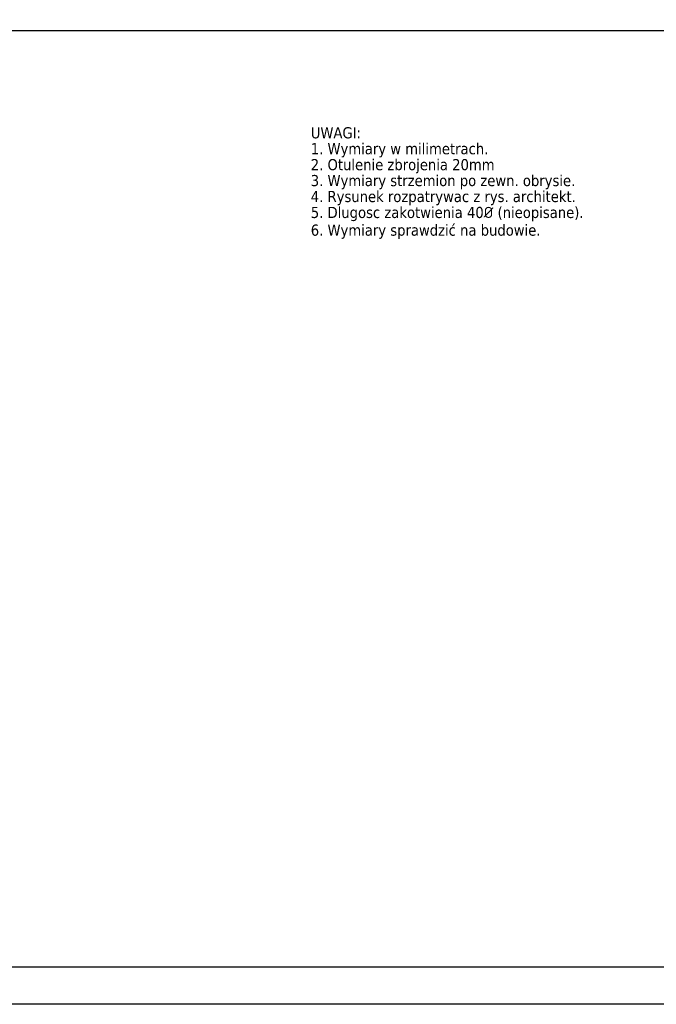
# Model space of a CAD drawing. Header units: millimetres. Extents: x -29041 to 64500, y 110629 to 283923.
# Tile 2 of 49: x 13081 to 22404, y 110629 to 125046. Entities that reach past the tile are written whole.
import ezdxf

# ---------------------------------------------------------------- set-up
doc = ezdxf.new("R2010")
doc.units = ezdxf.units.MM
for name, color, linetype in [('beton', 7, 'Continuous'), ('LC_Rzutnia', 7, 'Continuous'), ('sciany', 7, 'Continuous')]:
    doc.layers.add(name, color=color, linetype=linetype)
doc.layers.add('NIE do druku', color=215, linetype='Continuous', plot=False)
doc.styles.get("Standard").update_dxf_attribs({"font": 'arial.ttf'})
doc.styles.add('TXT 50', font='simplex.shx', dxfattribs={"height": 150})
doc.styles.add('txt150', font='arial.ttf', dxfattribs={"height": 150})
doc.dimstyles.new('wymiary1do50', dxfattribs={"dimtxt": 150, "dimasz": 100, "dimexe": 0.18, "dimexo": 0.066, "dimgap": 90, "dimtad": 1, "dimdec": 0, "dimzin": 0, "dimdsep": 46, "dimtxsty": 'txt150', "dimblk": 'OBLIQUE', "dimcen": 0.09, "dimclrd": 1, "dimclre": 1, "dimadec": 0, "dimazin": 0, "dimtfac": 1, "dimtdec": 0, "dimtix": 1, "dimtofl": 0, "dimtmove": 2, "dimatfit": 3, "dimfxl": 1, "dimtfillclr": 256, "dimtolj": 1, "dimtzin": 0, "dimarcsym": 0})

# ---------------------------------------------------------------- blocks, each defined once
blk = doc.blocks.new('_Oblique')
at = {"layer": 'sciany', "color": 0, "lineweight": -2}
blk.add_line((-0.5, -0.5), (0.5, 0.5), dxfattribs=at)
blk = doc.blocks.new('*D136')
at = {"layer": 'beton', "color": 1, "lineweight": -2}
for p, q in [((50870, 128074), (50870, 124879)), ((-1763, 126554), (-1763, 124879)), ((50870, 124880), (-1763, 124880))]:
    blk.add_line(p, q, dxfattribs=at)
at = {"layer": 'Defpoints', "color": 0}
for p in [(50870, 128074), (-1763, 126554), (-1763, 124880)]:
    blk.add_point(p, dxfattribs=at)
at = {"layer": 'beton', "color": 1, "lineweight": -2, "xscale": 100, "yscale": 100, "zscale": 100, "rotation": 180}
blk.add_blockref('_Oblique', (-1763, 124880), dxfattribs=at)
at = {"layer": 'beton', "color": 1, "lineweight": -2, "xscale": 100, "yscale": 100, "zscale": 100}
blk.add_blockref('_Oblique', (50870, 124880), dxfattribs=at)
at = {"layer": 'beton', "color": 0, "insert": (24554, 125057), "char_height": 150, "attachment_point": 5, "style": 'TXT 50'}
blk.add_mtext('\\A1;52633', dxfattribs=at)

msp = doc.modelspace()

# ---------------------------------------------------------------- linework, layer by layer
at = {"layer": 'LC_Rzutnia', "lineweight": 30}
msp.add_lwpolyline([(-5020.64439, 153111.97887), (55694.98571, 153111.97887), (55694.98571, 111174.18851), (-5020.64439, 111174.18851)], close=True, dxfattribs=at)
at = {"layer": 'NIE do druku', "lineweight": 30}
msp.add_lwpolyline([(-5565.84305, 153657.17753), (56240.18437, 153657.17753), (56240.18437, 110628.98985), (-5565.84305, 110628.98985)], close=True, dxfattribs=at)

# ---------------------------------------------------------------- texts
at = {"layer": 'beton', "attachment_point": 1}
for s, insert, char_height, width in [('{\\fTahoma|b0|i0|c238|p32;UWAGI:}', (17344.00556, 123471.76136), 163.4330203, 1500.79824), ('{\\fTahoma|b0|i0|c238|p32;1. Wymiary w milimetrach.}', (17344.00556, 123238.48136), 163.4330203, 4081.325438), ('{\\fTahoma|b0|i0|c238|p32;2. Otulenie zbrojenia 20mm}', (17344.00556, 123005.20136), 163.4330203, 4081.325472), ('{\\fTahoma|b0|i0|c238|p32;3. Wymiary strzemion po zewn. obrysie.}', (17344.00556, 122771.92136), 163.4330203, 4081.325472), ('{\\fTahoma|b0|i0|c238|p32;4. Rysunek rozpatrywac z rys. architekt.}', (17344.00556, 122538.64136), 163.4330203, 4081.325472), ('{\\fTahoma|b0|i0|c238|p32;5. Dlugosc zakotwienia 40\\fISOCPEUR|b0|i0|c0|p34;%%C\\fTahoma|b0|i0|c238|p32; (nieopisane).}', (17344.00556, 122305.36136), 163.43302032, 4822.7969138), ('{\\fTahoma|b0|i0|c238|p32;6. Wymiary sprawdzić na budowie.}', (17344.00556, 122046.31494), 163.4330203, 4081.325438)]:
    msp.add_mtext(s, dxfattribs=dict(at, insert=insert, char_height=char_height, width=width))

# ---------------------------------------------------------------- dimensions: what is measured, and where the dimension line sits
at = {"layer": 'beton'}
dim = msp.add_linear_dim(base=(-1762.87843, 124879.59276), p1=(50869.97434, 128073.57672), p2=(-1762.87843, 126553.57672), dimstyle='wymiary1do50', override={"dimtxsty": 'TXT 50'}, dxfattribs=at)
dim.commit()
dim.dimension.update_dxf_attribs({"geometry": '*D136', "text_midpoint": (24553.54796, 125056.62579), "dimtype": 160})

doc.saveas('drawing.dxf')
